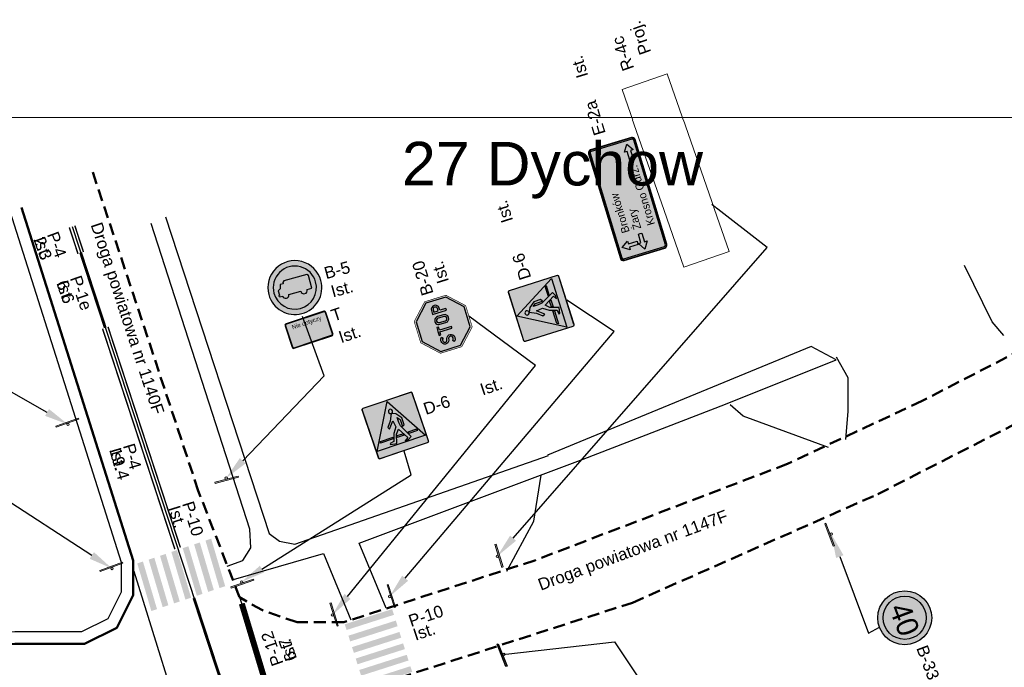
# Model space of a CAD drawing. Header units: millimetres. Extents: x -32728 to 3439, y -21222 to 1675.
# Tile 32 of 49: x 2287 to 2369, y 1308 to 1362. Entities that reach past the tile are written whole.
import ezdxf
from ezdxf import colors
from ezdxf.entities.mleader import LeaderData, LeaderLine
from ezdxf.enums import TextEntityAlignment as Align
from ezdxf.math import Vec2, Vec3

# ---------------------------------------------------------------- set-up
doc = ezdxf.new("R2010")
doc.units = ezdxf.units.MM
for name, pattern in [('2', [1.5, 1, -0.5]), ('P-12', [1, 1, 0]), ('P-1E', [2, 0, -1, 1])]:
    doc.linetypes.add(name, pattern=pattern)
doc.layers.add('0  podklady', color=250, linetype='Continuous', lineweight=5, plot=False)
doc.layers.add('0 pomoc', color=61, linetype='Continuous', lineweight=30, plot=False)
for name, color, linetype, lineweight in [('10 znaki pionowe istniejące', 251, 'Continuous', 15), ('10 znaki pionowe projektowane', 1, 'Continuous', 15), ('10 znaki poziome istniejące', 251, 'Continuous', 15), ('2 droga', 250, 'Continuous', 50)]:
    doc.layers.add(name, color=color, linetype=linetype, lineweight=lineweight)
doc.layers.add('2 krawedz jezdni', color=7, linetype='2', lineweight=50, true_color=0x000000)
doc.layers.add('4 wymiary', color=7, linetype='Continuous', lineweight=15, true_color=0x000000)
for name, color, linetype, true_color in [('ZWTraffic_Color_255_255_255', 7, 'Continuous', 0xffffff), ('ZWTraffic_Grey_0_0_0', 7, 'Continuous', 0x000000), ('ZWTraffic_Grey_0_148_66', 7, 'Continuous', 0x5e5e5e), ('ZWTraffic_Grey_1', 7, 'Continuous', 0x4c4c4c), ('ZWTraffic_Grey_255_255_255', 7, 'Continuous', 0xffffff), ('ZWTraffic_Grey_5', 7, 'Continuous', 0x1d1d1d), ('ZWTraffic_Grey_7', 7, 'Continuous', 0x000000)]:
    doc.layers.add(name, color=color, linetype=linetype, true_color=true_color)
doc.styles.add('Drogowy', font='Drogowa.ttf')
doc.styles.add('plan', font='arial.ttf', dxfattribs={"height": 1})
doc.styles.get("Standard").update_dxf_attribs({"font": 'arial.ttf'})
picture_1 = doc.add_image_def('image27.png', size_in_pixel=(1893, 896))
picture_2 = doc.add_image_def('image104.png', size_in_pixel=(2967, 756))

# ---------------------------------------------------------------- blocks, each defined once
blk = doc.blocks.new('P_Opis_Poziome')
for tag, p in [('SYMBOL', (0, 0)), ('DŁUGOŚĆ', (0, -1.2)), ('STAN', (0, -2.4))]:
    blk.add_attdef(tag, p, '', height=1)
at = {"flags": 1}
for tag, p in [('Powierzchnia', (0, -3.6)), ('Powierzchnia_na_mb', (0, -4.8))]:
    blk.add_attdef(tag, p, '', height=1, dxfattribs=at)
blk = doc.blocks.new('Słupek')
h = blk.add_hatch(color=256)
h.paths.add_polyline_path([(-50, -5), (0, -5), (50, -5), (50, -10), (-50, -10)])
h.paths.add_polyline_path([(5, 0, 1), (-5, 0, 1)])
at = {"color": 7}
blk.add_lwpolyline([(-50, -5), (50, -5), (50, -10), (-50, -10)], close=True, dxfattribs=at)
blk.add_circle((0, 0), 5, dxfattribs=at)
blk = doc.blocks.new('P_Opis_Pionowe')
for tag, p in [('Symbol', (0, 0)), ('Stan', (5, 0))]:
    blk.add_attdef(tag, p, '', height=1)
at = {"flags": 1}
for tag, p in [('Wielkość', (0, -1.2)), ('Odblaskowość', (0, -2.4)), ('Aktywny', (0, -3.6)), ('Ilość', (0, -4.8)), ('Dodatkowe', (0, -6)), ('Kilometraż', (0, -7.2)), ('NrDrogi', (0, -8.4))]:
    blk.add_attdef(tag, p, '', height=1, dxfattribs=at)
blk = doc.blocks.new('D-6_')
at = {"layer": 'ZWTraffic_Grey_0_0_0'}
h = blk.add_hatch(color=256, dxfattribs=at)
h.dxf.hatch_style = 1
h.paths.add_polyline_path([(-175, 195), (-175, 177), (-74, 158), (-27, 306), (31, 373), (133, 194), (73, 157), (135, 157), (195, 192), (79, 414), (72, 481), (72, 565), (108, 517), (108, 393), (144, 414), (144, 535), (72, 628), (0, 661), (-54, 547), (-128, 461), (-111, 424), (-14, 535), (0, 427), (-67, 333), (-110, 204)])
h.paths.add_polyline_path([(-331, 252), (-317, 279), (-97, 279), (-106, 252)])
h.paths.add_polyline_path([(36, 697, 2.414214), (0, 661, 0.414214)])
h.paths.add_polyline_path([(162, 279), (176, 252), (331, 252), (317, 279)])
h.paths.add_polyline_path([(-33, 252), (-24, 279), (72, 279), (88, 252)])
at = {"layer": 'ZWTraffic_Grey_255_255_255'}
h = blk.add_hatch(color=256, dxfattribs=at)
h.dxf.hatch_style = 1
h.paths.add_polyline_path([(-450, 30, 0.414214), (-420, 0), (0, 0), (420, 0, 0.414214), (450, 30), (450, 870, 0.414214), (420, 900), (-420, 900, 0.414214), (-450, 870)])
h.paths.add_polyline_path([(-441, 30, 0.414214), (-420, 9), (420, 9, 0.414214), (441, 30), (441, 870, 0.414214), (420, 891), (-420, 891, 0.414214), (-441, 870)], flags=16)
h.paths.add_polyline_path([(-390, 240), (-390, 795), (-240, 795), (-240, 613), (90, 613), (90, 878), (293, 878), (293, 22), (90, 22), (90, 422), (-240, 422), (-240, 240)], flags=0)
h.paths.add_polyline_path([(-382, 248), (-382, 788), (-247, 788), (-247, 613), (-247, 248)], flags=0)
h = blk.add_hatch(color=256, dxfattribs=at)
h.dxf.hatch_style = 1
h.paths.add_polyline_path([(-426, 135), (0, 876), (426, 135)])
at = {"layer": 'ZWTraffic_Grey_5'}
h = blk.add_hatch(color=256, dxfattribs=at)
h.dxf.hatch_style = 1
h.paths.add_polyline_path([(-420, 9), (420, 9, 0.414214), (441, 30), (441, 870, 0.414214), (420, 891), (-420, 891, 0.414214), (-441, 870), (-441, 30, 0.414214)])
at = {"layer": 'ZWTraffic_Grey_0_0_0'}
for points in [[(-175, 195), (-175, 177), (-74, 158), (-27, 306), (31, 373), (133, 194), (73, 157), (135, 157), (195, 192), (79, 414), (72, 481), (72, 565), (108, 517), (108, 393), (144, 414), (144, 535), (72, 628), (0, 661), (-54, 547), (-128, 461), (-111, 424), (-14, 535), (0, 427), (-67, 333), (-110, 204)], [(-331, 252), (-317, 279), (-97, 279), (-106, 252)], [(-33, 252), (-24, 279), (72, 279), (88, 252)], [(162, 279), (176, 252), (331, 252), (317, 279)]]:
    blk.add_lwpolyline(points, close=True, dxfattribs=at)
blk.add_lwpolyline([(36, 697, 2.414214), (0, 661, 0.414214)], format="xyb", close=True, dxfattribs=at)
at = {"layer": 'ZWTraffic_Grey_255_255_255'}
blk.add_lwpolyline([(-420, 9), (420, 9, 0.414214), (441, 30), (441, 870, 0.414214), (420, 891), (-420, 891, 0.414214), (-441, 870), (-441, 30, 0.414214), (-420, 9)], format="xyb", close=True, dxfattribs=at)
blk.add_lwpolyline([(-426, 135), (0, 876), (426, 135)], close=True, dxfattribs=at)
at = {"layer": 'ZWTraffic_Grey_5', "const_width": 5}
blk.add_lwpolyline([(-420, 0), (420, 0, 0.414214), (450, 30), (450, 870, 0.414214), (420, 900), (-420, 900, 0.414214), (-450, 870), (-450, 30, 0.414214)], format="xyb", close=True, dxfattribs=at)
blk = doc.blocks.new('B-20_')
at = {"layer": 'ZWTraffic_Grey_1'}
h = blk.add_hatch(color=256, dxfattribs=at)
h.paths.add_polyline_path([(-420, 276), (-420, 624), (-174, 870), (174, 870), (420, 624), (420, 276), (174, 30), (-174, 30)])
h.paths.add_polyline_path([(210, 330), (240, 330), (240, 435), (278, 435, 1), (278, 570), (210, 570)], flags=16)
h.paths.add_polyline_path([(240, 465), (278, 465, 1), (278, 540), (240, 540)], flags=0)
h.paths.add_polyline_path([(-158, 540), (-105, 540), (-105, 330), (-90, 330), (-75, 330), (-75, 540), (-22, 540), (-22, 570), (-90, 570), (-158, 570)], flags=16)
h.paths.add_polyline_path([(-331, 360), (-306, 377, 0.250492), (-275, 360), (-263, 360, 0.875009), (-253, 434, 0.021704), (-256, 434), (-274, 439), (-280, 440, -0.875009), (-263, 568), (-251, 568, -0.250765), (-197, 539), (-222, 522, 0.250765), (-251, 538), (-263, 538, 0.875009), (-272, 469), (-245, 463, -0.875009), (-263, 330), (-275, 330, -0.250492)], flags=16)
h.paths.add_polyline_path([(15, 398), (15, 503, -1), (150, 503), (150, 398, -1)], flags=16)
h.paths.add_polyline_path([(45, 398), (45, 503, -1), (120, 503), (120, 398, -1)], flags=0)
at = {"layer": 'ZWTraffic_Grey_255_255_255'}
h = blk.add_hatch(color=256, dxfattribs=at)
h.dxf.hatch_style = 1
h.paths.add_polyline_path([(-450, 264), (-450, 636), (-186, 900), (186, 900), (450, 636), (450, 264), (186, 0), (-186, 0)])
h.paths.add_polyline_path([(-420, 276), (-420, 624), (-174, 870), (174, 870), (420, 624), (420, 276), (174, 30), (-174, 30)], flags=16)
h.paths.add_polyline_path([(-158, 540), (-105, 540), (-105, 330), (-90, 330), (-75, 330), (-75, 540), (-22, 540), (-22, 570), (-90, 570), (-158, 570)], flags=0)
h.paths.add_polyline_path([(15, 398), (15, 503, -1), (150, 503), (150, 398, -1)], flags=0)
h.paths.add_polyline_path([(45, 398), (45, 503, -1), (120, 503), (120, 398, -1)], flags=0)
h.paths.add_polyline_path([(210, 330), (240, 330), (240, 435), (278, 435, 1), (278, 570), (210, 570)], flags=0)
h.paths.add_polyline_path([(240, 465), (278, 465, 1), (278, 540), (240, 540)], flags=0)
h.paths.add_polyline_path([(-331, 360), (-306, 377, 0.250492), (-275, 360), (-263, 360, 0.875009), (-253, 434, 0.021704), (-256, 434), (-274, 439), (-280, 440, -0.875009), (-263, 568), (-251, 568, -0.250765), (-197, 539), (-222, 522, 0.250765), (-251, 538), (-263, 538, 0.875009), (-272, 469), (-245, 463, -0.875009), (-263, 330), (-275, 330, -0.250492)], flags=0)
h = blk.add_hatch(color=256, dxfattribs=at)
h.dxf.hatch_style = 1
h.paths.add_polyline_path([(-331, 360), (-306, 377, 0.250492), (-275, 360), (-263, 360, 0.875009), (-253, 434, 0.021704), (-256, 434), (-274, 439), (-280, 440, -0.875009), (-263, 568), (-251, 568, -0.250765), (-197, 539), (-222, 522, 0.250765), (-251, 538), (-263, 538, 0.875009), (-272, 469), (-245, 463, -0.875009), (-263, 330), (-275, 330, -0.250492)])
h.paths.add_polyline_path([(-158, 540), (-105, 540), (-105, 330), (-90, 330), (-75, 330), (-75, 540), (-22, 540), (-22, 570), (-90, 570), (-158, 570)])
h.paths.add_polyline_path([(15, 398), (15, 503, -1), (150, 503), (150, 398, -1)])
h.paths.add_polyline_path([(45, 398), (45, 503, -1), (120, 503), (120, 398, -1)], flags=16)
h.paths.add_polyline_path([(210, 330), (240, 330), (240, 435), (278, 435, 1), (278, 570), (210, 570)])
h.paths.add_polyline_path([(240, 465), (278, 465, 1), (278, 540), (240, 540)], flags=16)
at = {"layer": 'ZWTraffic_Grey_1', "const_width": 10}
blk.add_lwpolyline([(-450, 636), (-450, 264), (-186, 0), (186, 0), (450, 264), (450, 636), (186, 900), (-186, 900)], close=True, dxfattribs=at)
at = {"layer": 'ZWTraffic_Grey_255_255_255'}
for points in [[(-420, 624), (-420, 276), (-174, 30), (174, 30), (420, 276), (420, 624), (174, 870), (-174, 870)], [(-158, 570), (-158, 540), (-105, 540), (-105, 330), (-90, 330), (-75, 330), (-75, 540), (-22, 540), (-22, 570), (-90, 570)]]:
    blk.add_lwpolyline(points, close=True, dxfattribs=at)
for points in [[(-331, 360), (-306, 377, 0.250492), (-275, 360), (-263, 360, 0.875009), (-253, 434, 0.021704), (-256, 434), (-274, 439), (-280, 440, -0.875009), (-263, 568), (-251, 568, -0.250765), (-197, 539), (-222, 522, 0.250765), (-251, 538), (-263, 538, 0.875009), (-272, 469), (-245, 463, -0.875009), (-263, 330), (-275, 330, -0.250492)], [(15, 398, 1), (150, 398), (150, 503, 1), (15, 503)], [(45, 503), (45, 398, 1), (120, 398), (120, 503, 1)], [(210, 570), (210, 330), (240, 330), (240, 435), (278, 435, 1), (278, 570)], [(240, 540), (240, 465), (278, 465, 1), (278, 540)]]:
    blk.add_lwpolyline(points, format="xyb", close=True, dxfattribs=at)
blk = doc.blocks.new('EArrow_')
at = {"true_color": 0x6d6d6d}
blk.add_hatch(color=251, dxfattribs=at).paths.add_polyline_path([(-0.5, 0), (-0.5, 0.111), (0.056, 0.111), (0.056, 0.278), (0.5, 0), (0.056, -0.278), (0.056, -0.111), (-0.5, -0.111)])
at = {"color": 18, "true_color": 0x060606}
blk.add_lwpolyline([(-0.5, 0), (-0.5, 0.111), (0.056, 0.111), (0.056, 0.278), (0.5, 0), (0.056, -0.278), (0.056, -0.111), (-0.5, -0.111)], close=True, dxfattribs=at)
blk = doc.blocks.new('E_84415_')
at = {"layer": 'ZWTraffic_Grey_0_148_66'}
h = blk.add_hatch(color=256, dxfattribs=at)
edge = h.paths.add_edge_path()
edge.add_line((-912.554, 0), (912.554, 0))
edge.add_arc((912.553, 50.001), 50.001, 270.0013265, 359.9986735)
edge.add_line((962.554, 50), (962.554, 760))
edge.add_arc((912.553, 759.999), 50.001, 0.0013265, 89.9986735)
edge.add_line((912.554, 810), (-912.554, 810))
edge.add_arc((-912.553, 759.999), 50.001, 90.0013265, 179.9986735)
edge.add_line((-962.554, 760), (-962.554, 50))
edge.add_arc((-912.553, 50.001), 50.001, 180.0013265, 269.9986735)
edge = h.paths.add_edge_path(flags=0)
edge.add_line((-912.554, 5), (912.554, 5))
edge.add_arc((912.553, 50.001), 45.001, 270.0013265, 359.9986735)
edge.add_line((957.554, 50), (957.554, 760))
edge.add_arc((912.553, 759.999), 45.001, 0.0013265, 89.9986735)
edge.add_line((912.554, 805), (-912.554, 805))
edge.add_arc((-912.553, 759.999), 45.001, 90.0013265, 179.9986735)
edge.add_line((-957.554, 760), (-957.554, 50))
edge.add_arc((-912.553, 50.001), 45.001, 180.0013265, 269.9986735)
h = blk.add_hatch(color=256, dxfattribs=at)
edge = h.paths.add_edge_path()
edge.add_line((-912.554, 25), (912.554, 25))
edge.add_arc((912.553, 50.001), 25.001, 270.0013265, 359.9986735)
edge.add_line((937.554, 50), (937.554, 760))
edge.add_arc((912.553, 759.999), 25.001, 0.0013265, 89.9986735)
edge.add_line((912.554, 785), (-912.554, 785))
edge.add_arc((-912.553, 759.999), 25.001, 90.0013265, 179.9986735)
edge.add_line((-937.554, 760), (-937.554, 50))
edge.add_arc((-912.553, 50.001), 25.001, 180.0013265, 269.9986735)
at = {"layer": 'ZWTraffic_Grey_255_255_255'}
h = blk.add_hatch(color=256, dxfattribs=at)
edge = h.paths.add_edge_path()
edge.add_line((-912.554, 5), (912.554, 5))
edge.add_arc((912.553, 50.001), 45.001, 270.0013265, 359.9986735)
edge.add_line((957.554, 50), (957.554, 760))
edge.add_arc((912.553, 759.999), 45.001, 0.0013265, 89.9986735)
edge.add_line((912.554, 805), (-912.554, 805))
edge.add_arc((-912.553, 759.999), 45.001, 90.0013265, 179.9986735)
edge.add_line((-957.554, 760), (-957.554, 50))
edge.add_arc((-912.553, 50.001), 45.001, 180.0013265, 269.9986735)
edge = h.paths.add_edge_path(flags=0)
edge.add_line((-912.554, 25), (912.554, 25))
edge.add_arc((912.553, 50.001), 25.001, 270.0013265, 359.9986735)
edge.add_line((937.554, 50), (937.554, 760))
edge.add_arc((912.553, 759.999), 25.001, 0.0013265, 89.9986735)
edge.add_line((912.554, 785), (-912.554, 785))
edge.add_arc((-912.553, 759.999), 25.001, 90.0013265, 179.9986735)
edge.add_line((-937.554, 760), (-937.554, 50))
edge.add_arc((-912.553, 50.001), 25.001, 180.0013265, 269.9986735)
at = {"layer": 'ZWTraffic_Grey_0_148_66'}
blk.add_lwpolyline([(-912.554, 0), (912.554, 0, 0.4142), (962.554, 50), (962.554, 760, 0.4142), (912.554, 810), (-912.554, 810, 0.4142), (-962.554, 760), (-962.554, 50, 0.4142)], format="xyb", close=True, dxfattribs=at)
at = {"layer": 'ZWTraffic_Grey_255_255_255'}
for points in [[(-912.554, 5), (912.554, 5, 0.4142), (957.554, 50), (957.554, 760, 0.4142), (912.554, 805), (-912.554, 805, 0.4142), (-957.554, 760), (-957.554, 50, 0.4142)], [(-912.554, 25), (912.554, 25, 0.4142), (937.554, 50), (937.554, 760, 0.4142), (912.554, 785), (-912.554, 785, 0.4142), (-937.554, 760), (-937.554, 50, 0.4142)]]:
    blk.add_lwpolyline(points, format="xyb", close=True, dxfattribs=at)
at = {"layer": 'ZWTraffic_Color_255_255_255', "xscale": 270, "yscale": 270, "zscale": 270}
for p, rotation in [((-747.554, 595), 90), ((-747.554, 375), 180)]:
    blk.add_blockref('EArrow_', p, dxfattribs=dict(at, rotation=rotation))
blk.add_blockref('EArrow_', (747.554, 155), dxfattribs=at)
at = {"layer": 'ZWTraffic_Grey_255_255_255', "char_height": 132, "attachment_point": 4, "style": 'Drogowy'}
for s, insert in [('{\\fDROGOWA;Bronków}', (-532.554, 595)), ('{\\fDROGOWA;Żary}', (-532.554, 375)), ('{\\fDROGOWA;Krosno Odrz.}', (-532.554, 155))]:
    blk.add_mtext(s, dxfattribs=dict(at, insert=insert))
blk = doc.blocks.new('B-5_')
at = {"layer": 'ZWTraffic_Grey_0_0_0'}
h = blk.add_hatch(color=256, dxfattribs=at)
h.dxf.hatch_style = 1
h.paths.add_polyline_path([(-292, 444), (-292, 433), (-281, 433), (-281, 416), (-231, 416, 1), (-129, 416), (79, 416, 1), (191, 416), (270, 416), (270, 635), (248, 658), (-146, 658), (-169, 635), (-169, 612), (-226, 612), (-241, 545), (-281, 522), (-281, 444)])
h.paths.add_polyline_path([(-226, 545), (-219, 579), (-169, 579), (-169, 545)], flags=16)
at = {"layer": 'ZWTraffic_Grey_1'}
h = blk.add_hatch(color=256, dxfattribs=at)
h.dxf.hatch_style = 1
h.paths.add_polyline_path([(-450, 500, 1), (450, 500, 1)])
h.paths.add_polyline_path([(-360, 500, 1), (360, 500, 1)], flags=16)
h.paths.add_polyline_path([(-292, 433), (-292, 444), (-281, 444), (-281, 522), (-241, 545), (-226, 612), (-169, 612), (-169, 635), (-146, 658), (248, 658), (270, 635), (270, 416), (191, 416, -1), (79, 416), (-129, 416, -1), (-231, 416), (-281, 416), (-281, 433)], flags=0)
h.paths.add_polyline_path([(-226, 545), (-219, 579), (-169, 579), (-169, 545)], flags=0)
at = {"layer": 'ZWTraffic_Grey_255_255_255'}
h = blk.add_hatch(color=256, dxfattribs=at)
h.paths.add_polyline_path([(-360, 500, 1), (360, 500, 1)])
h.paths.add_polyline_path([(-292, 433), (-292, 444), (-281, 444), (-281, 522), (-241, 545), (-226, 612), (-169, 612), (-169, 635), (-146, 658), (248, 658), (270, 635), (270, 416), (191, 416, -1), (79, 416), (-129, 416, -1), (-231, 416), (-281, 416), (-281, 433)], flags=16)
h.paths.add_polyline_path([(-226, 545), (-219, 579), (-169, 579), (-169, 545)], flags=0)
at = {"layer": 'ZWTraffic_Grey_1'}
blk.add_lwpolyline([(450, 500, 1), (-450, 500, 1)], format="xyb", close=True, dxfattribs=at)
at = {"layer": 'ZWTraffic_Grey_255_255_255'}
for points in [[(360, 500, 1), (-360, 500, 1)], [(-292, 444), (-292, 433), (-281, 433), (-281, 416), (-231, 416, 1), (-129, 416), (79, 416, 1), (191, 416), (270, 416), (270, 635), (248, 658), (-146, 658), (-169, 635), (-169, 612), (-226, 612), (-241, 545), (-281, 522), (-281, 444)]]:
    blk.add_lwpolyline(points, format="xyb", close=True, dxfattribs=at)
blk = doc.blocks.new('T-22_')
at = {"layer": 'ZWTraffic_Grey_0_0_0'}
h = blk.add_hatch(color=256, dxfattribs=at)
h.dxf.hatch_style = 1
h.paths.add_polyline_path([(-360, 402), (-360, 30, 0.414214), (-330, 0), (330, 0, 0.414214), (360, 30), (360, 402, 0.414214), (330, 432), (-330, 432, 0.414214)])
h.paths.add_polyline_path([(-350, 402), (-350, 30, 0.414214), (-330, 10), (330, 10, 0.414214), (350, 30), (350, 402, 0.414214), (330, 422), (-330, 422, 0.414214)], flags=16)
h.paths.add_polyline_path([(-97, 172, 25.961443), (-87, 169), (-83, 183), (-3, 114, 1.108236), (36, 100), (43, 100, 3.319279), (80, 166), (54, 207), (60, 227), (85, 227), (85, 248), (21, 248, 0.720759), (18, 238), (49, 228), (46, 216), (-74, 216), (-66, 243, -0.334045), (-60, 248), (-42, 248), (-42, 258), (-60, 258, 0.334045), (-76, 246)], flags=0)
h.paths.add_polyline_path([(-114, 115, 3.731696), (-104, 112), (-90, 159, -21.954406), (-100, 162)], flags=0)
h.paths.add_polyline_path([(53, 100, 3.23686), (85, 157), (111, 115, -1.763174), (102, 100)], flags=0)
h.paths.add_polyline_path([(-80, 194), (4, 122, -0.167013), (17, 126), (42, 205), (-77, 205)], flags=0)
h.paths.add_polyline_path([(27, 123, -0.191903), (36, 110), (43, 110, -0.219028), (71, 160), (50, 194)], flags=0)
h.paths.add_polyline_path([(53, 110, -0.211684), (76, 151), (102, 110)], flags=0)
h.paths.add_polyline_path([(-260, 403), (-260, 265), (249, 265), (249, 403)], flags=8)
at = {"layer": 'ZWTraffic_Grey_255_255_255'}
blk.add_hatch(color=256, dxfattribs=at).paths.add_polyline_path([(-350, 30), (-350, 402, -0.414214), (-330, 422), (330, 422, -0.414214), (350, 402), (350, 30, -0.414214), (330, 10), (-330, 10, -0.414214)])
at = {"layer": 'ZWTraffic_Grey_0_0_0'}
blk.add_lwpolyline([(-330, 0), (330, 0, 0.414214), (360, 30), (360, 402, 0.414214), (330, 432), (-330, 432, 0.414214), (-360, 402), (-360, 30, 0.414214)], format="xyb", close=True, dxfattribs=at)
at = {"layer": 'ZWTraffic_Grey_255_255_255'}
blk.add_lwpolyline([(-330, 10), (330, 10, 0.414214), (350, 30), (350, 402, 0.414214), (330, 422), (-330, 422, 0.414214), (-350, 402), (-350, 30, 0.414214), (-330, 10)], format="xyb", close=True, dxfattribs=at)
at = {"layer": 'ZWTraffic_Grey_0_0_0', "style": 'Drogowy'}
blk.add_attdef('Nie dotyczy', text='', height=72, rotation=360, dxfattribs=at).set_placement((0, 344), align=Align.MIDDLE_CENTER)
blk = doc.blocks.new('B-33_')
at = {"layer": 'ZWTraffic_Grey_1', "linetype": 'Continuous'}
h = blk.add_hatch(color=256, dxfattribs=at)
h.dxf.hatch_style = 1
h.paths.add_polyline_path([(450, 450, 1), (-450, 450, 1)])
h.paths.add_polyline_path([(360, 450, 1), (-360, 450, 1)], flags=16)
h.paths.add_polyline_path([(-315, 484, 1), (-315, 416), (315, 416, 1), (315, 484)], flags=0)
at = {"layer": 'ZWTraffic_Grey_255_255_255', "linetype": 'Continuous'}
blk.add_hatch(color=256, dxfattribs=at).paths.add_polyline_path([(360, 450, 1), (-360, 450, 1)])
at = {"layer": 'ZWTraffic_Grey_1', "linetype": 'Continuous'}
blk.add_circle((0, 450), 450, dxfattribs=at)
at = {"layer": 'ZWTraffic_Grey_7', "linetype": 'Continuous'}
blk.add_circle((0, 450), 360, dxfattribs=at)
at = {"layer": 'ZWTraffic_Grey_0_0_0', "linetype": 'Continuous', "style": 'Drogowy'}
blk.add_attdef('50', text='', height=360, dxfattribs=at).set_placement((24, 438), align=Align.MIDDLE)

msp = doc.modelspace()

# ---------------------------------------------------------------- hatches: boundary and pattern name
at = {"layer": '10 znaki poziome istniejące'}
h = msp.add_hatch(color=256, dxfattribs=at)
h.paths.add_polyline_path([(2296.688, 1316.942), (2297.862, 1312.971), (2298.336, 1313.13), (2297.162, 1317.101)])
h.paths.add_polyline_path([(2297.636, 1317.26), (2298.81, 1313.289), (2299.285, 1313.449), (2298.111, 1317.419)])
h.paths.add_polyline_path([(2298.585, 1317.578), (2299.759, 1313.608), (2300.233, 1313.767), (2299.059, 1317.737)])
h.paths.add_polyline_path([(2299.534, 1317.896), (2300.708, 1313.926), (2301.182, 1314.085), (2300.008, 1318.055)])
h.paths.add_polyline_path([(2300.482, 1318.214), (2301.656, 1314.244), (2302.131, 1314.403), (2300.957, 1318.373)])
h.paths.add_polyline_path([(2301.431, 1318.532), (2302.605, 1314.562), (2303.08, 1314.721), (2301.906, 1318.692)])
h.paths.add_polyline_path([(2302.38, 1318.851), (2303.554, 1314.88), (2304.028, 1315.039), (2302.854, 1319.01)])
h = msp.add_hatch(color=256, dxfattribs=at)
h.paths.add_polyline_path([(2315.674, 1306.623), (2319.631, 1307.889), (2319.479, 1308.365), (2315.522, 1307.099)])
h.paths.add_polyline_path([(2315.37, 1307.575), (2319.327, 1308.842), (2319.175, 1309.318), (2315.218, 1308.052)])
h.paths.add_polyline_path([(2315.066, 1308.528), (2319.023, 1309.794), (2318.871, 1310.271), (2314.914, 1309.004)])
h.paths.add_polyline_path([(2314.762, 1309.481), (2318.719, 1310.747), (2318.567, 1311.223), (2314.61, 1309.957)])
h.paths.add_polyline_path([(2314.458, 1310.433), (2318.415, 1311.7), (2318.263, 1312.176), (2314.306, 1310.91)])
h.paths.add_polyline_path([(2314.154, 1311.386), (2318.111, 1312.652), (2317.959, 1313.129), (2314.002, 1311.862)])

# ---------------------------------------------------------------- linework, layer by layer
at = {"layer": '0 pomoc'}
for points in [[(2291.248, 1345.048), (2303.26, 1308.435), (2317.332, 1266.809)], [(2301.251, 1300.807), (2296.44, 1316.26)], [(2310.103, 1298.005), (2305.27, 1314.053)]]:
    msp.add_lwpolyline(points, dxfattribs=at)
at = {"layer": '10 znaki poziome istniejące', "linetype": 'Continuous', "const_width": 0.12, "flags": 128}
for points in [[(2291.476, 1345.123), (2292.198, 1342.921)], [(2291.02, 1344.973), (2291.742, 1342.771)], [(2293.79, 1336.528), (2299.828, 1318.125)], [(2294.246, 1336.678), (2300.284, 1318.274)]]:
    msp.add_lwpolyline(points, dxfattribs=at)
at = {"layer": '10 znaki poziome istniejące', "linetype": 'P-1E', "const_width": 0.24, "flags": 128}
for points in [[(2291.958, 1342.882), (2294.014, 1336.616)], [(2301.414, 1314.06), (2303.26, 1308.435), (2305.746, 1301.079)]]:
    msp.add_lwpolyline(points, dxfattribs=at)
at = {"layer": '10 znaki poziome istniejące', "linetype": 'P-12', "const_width": 0.5, "flags": 128}
msp.add_lwpolyline([(2307.33, 1307.213), (2305.411, 1313.584)], dxfattribs=at)
at = {"layer": '2 droga', "color": 0, "lineweight": 30}
for points in [[(2286.067, 1346.329), (2295.349, 1317.041), (2295.349, 1314.533), (2294.245, 1312.326), (2292.037, 1311.222), (2286.465, 1311.222), (2241.077, 1310.135)], [(2304.193, 1316.706), (2305.501, 1317.192), (2306.177, 1318.247), (2306.071, 1319.787), (2297.855, 1345.306)], [(2299.037, 1345.846), (2307.695, 1319.449), (2308.56, 1318.795), (2309.826, 1318.541), (2331.01, 1325.938)], [(2369.016, 1335.966), (2368.043, 1337.101), (2365.72, 1341.802)], [(2317.455, 1313.208), (2315.192, 1318.644), (2333.896, 1325.647), (2345.783, 1330.239), (2355.022, 1333.913), (2352.915, 1335.048), (2330.925, 1325.971)], [(2355.022, 1334.183), (2355.995, 1332.454), (2355.995, 1329.645), (2355.778, 1327.268)], [(2354.374, 1326.619), (2347.242, 1329.213), (2346.161, 1330.185)], [(2327.521, 1316.299), (2329.79, 1320.46), (2330.384, 1324.296)], [(2304.724, 1315.605), (2312.221, 1317.766), (2314.517, 1312.228)]]:
    msp.add_lwpolyline(points, dxfattribs=at)
at = {"layer": '2 droga', "color": 0}
msp.add_lwpolyline([(2287.02, 1346.631), (2296.349, 1317.196), (2296.349, 1314.297), (2294.99, 1311.58), (2292.273, 1310.222), (2286.477, 1310.222), (2241.101, 1309.135)], dxfattribs=at)
at = {"layer": '2 krawedz jezdni', "color": 0}
msp.add_lwpolyline([(2320.475, 1267.54), (2314.531, 1284.353), (2310.172, 1297.768), (2310.116, 1300.938), (2311.248, 1303.259), (2313.286, 1305.354), (2315.72, 1306.486), (2338.011, 1313.663), (2358.48, 1322.72), (2386.648, 1337.121)], dxfattribs=at)

# ---------------------------------------------------------------- block references
at = {"xscale": 0.02, "yscale": 0.02, "zscale": 0.02, "rotation": 291.6900995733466}
msp.add_blockref('Słupek', (2327.27, 1309.349), dxfattribs=at)
at = {"layer": '10 znaki pionowe istniejące'}
for name, p, xscale, yscale, zscale, rotation in [('B-5_', (2310.486, 1337.539), 0.005, 0.005, 0.005, 15.05647142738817), ('D-6_', (2332.54, 1338.895), 0.005, 0.005, 0.005, 107.6344610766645), ('B-20_', (2324.369, 1337.56), 0.005, 0.005, 0.005, 107.1648887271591), ('D-6_', (2318.947, 1326.32), 0.005, 0.005, 0.005, 18.88608736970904), ('Słupek', (2290.898, 1328.543), 0.02, 0.02, 0.02, 199.7560009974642), ('Słupek', (2304.107, 1324.065), 0.02, 0.02, 0.02, 15.05647142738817), ('Słupek', (2354.607, 1319.388), 0.02, 0.02, 0.02, 290.6235313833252), ('Słupek', (2326.733, 1317.542), 0.02, 0.02, 0.02, 106.8583987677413), ('Słupek', (2294.574, 1316.52), 0.02, 0.02, 0.02, 200.0952311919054), ('Słupek', (2305.402, 1315.402), 0.02, 0.02, 0.02, 18.88608736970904), ('Słupek', (2317.751, 1314.182), 0.02, 0.02, 0.02, 107.6344610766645), ('Słupek', (2312.97, 1312.639), 0.02, 0.02, 0.02, 107.1648887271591)]:
    msp.add_blockref(name, p, dxfattribs=dict(at, xscale=xscale, yscale=yscale, zscale=zscale, rotation=rotation))
ref = msp.add_blockref('P_Opis_Pionowe', (2312.444, 1340.654), dxfattribs=dict(at, rotation=15.05647142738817))
ref.add_attrib('Symbol', 'B-5', (2312.444, 1340.654), dxfattribs={"layer": '0', "height": 1, "rotation": 15.05647})
ref.add_attrib('Stan', 'Ist.', (2313.006, 1339.126), dxfattribs={"layer": '0', "height": 1, "rotation": 15.05647})
ref = msp.add_blockref('P_Opis_Pionowe', (2321.422, 1339.476), dxfattribs=dict(at, rotation=107.1648887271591))
ref.add_attrib('Symbol', 'B-20', (2321.422, 1339.476), dxfattribs={"layer": '0', "height": 1, "rotation": 107.16489})
ref.add_attrib('Stan', 'Ist.', (2322.705, 1340.479), dxfattribs={"layer": '0', "height": 1, "rotation": 107.16489})
for name, p, xscale, yscale, zscale, rotation, values in [('T-22_', (2311.359, 1335.409), 0.005000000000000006, 0.005000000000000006, 0.005000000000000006, 18.3383812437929, {'Nie dotyczy': 'Nie dotyczy'}), ('B-33_', (2358.626, 1311.614), 0.005000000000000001, 0.005000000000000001, 0.005000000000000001, 290.6235313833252, {'50': '40'})]:
    msp.add_blockref(name, p, dxfattribs=dict(at, xscale=xscale, yscale=yscale, zscale=zscale, rotation=rotation)).add_auto_attribs(values)
ref = msp.add_blockref('P_Opis_Pionowe', (2313.069, 1337.113), dxfattribs=dict(at, rotation=18.3383812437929))
ref.add_attrib('Symbol', 'T', (2313.069, 1337.113), dxfattribs={"layer": '0', "height": 1, "rotation": 378.33838})
ref.add_attrib('Stan', 'Ist.', (2313.691, 1335.31), dxfattribs={"layer": '0', "height": 1, "rotation": 378.33838})
for p, rotation, values in [((2320.774, 1329.323), 18.88608736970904, {'Symbol': 'D-6', 'Stan': 'Ist.'}), ((2361.683, 1309.879), 290.6235313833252, {'Symbol': 'B-33', 'Stan': 'Ist.'})]:
    msp.add_blockref('P_Opis_Pionowe', p, dxfattribs=dict(at, rotation=rotation)).add_auto_attribs(values)
at = {"layer": '10 znaki pionowe projektowane'}
ref = msp.add_blockref('P_Opis_Pionowe', (2338.17, 1358.254), dxfattribs=dict(at, rotation=109.5503068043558))
ref.add_attrib('Symbol', 'R-4c', (2338.17, 1358.254), dxfattribs={"layer": '0', "height": 1, "rotation": 9109.55031})
ref.add_attrib('Stan', 'Proj.', (2339.588, 1359.602), dxfattribs={"layer": '0', "height": 1, "rotation": 9109.55031})
at = {"layer": '10 znaki poziome istniejące'}
ref = msp.add_blockref('P_Opis_Poziome', (2289.134, 1344.391), dxfattribs=dict(at, rotation=290.1383913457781))
ref.add_attrib('SYMBOL', 'P-4', (2289.134, 1344.391), dxfattribs={"layer": '0', "height": 1, "rotation": 290.13839})
ref.add_attrib('DŁUGOŚĆ', '2.3', (2288.008, 1343.978), dxfattribs={"layer": '0', "height": 1, "rotation": 290.13839})
ref.add_attrib('STAN', 'Ist.', (2288.008, 1343.978), dxfattribs={"layer": '0', "height": 1, "rotation": 290.13839})
ref = msp.add_blockref('P_Opis_Poziome', (2291.055, 1340.743), dxfattribs=dict(at, rotation=289.0359144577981))
ref.add_attrib('SYMBOL', 'P-1e', (2291.055, 1340.743), dxfattribs={"layer": '0', "height": 1, "rotation": 289.03591})
ref.add_attrib('DŁUGOŚĆ', '6.6', (2289.921, 1340.352), dxfattribs={"layer": '0', "height": 1, "rotation": 289.03591})
ref.add_attrib('STAN', 'Ist.', (2289.921, 1340.352), dxfattribs={"layer": '0', "height": 1, "rotation": 289.03591})
ref = msp.add_blockref('P_Opis_Poziome', (2295.484, 1326.768), dxfattribs=dict(at, rotation=286.526880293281))
ref.add_attrib('SYMBOL', 'P-4', (2295.484, 1326.768), dxfattribs={"layer": '0', "height": 1, "rotation": 646.52688})
ref.add_attrib('DŁUGOŚĆ', '19.4', (2294.334, 1326.426), dxfattribs={"layer": '0', "height": 1, "rotation": 646.52688})
ref.add_attrib('STAN', 'Ist.', (2294.334, 1326.426), dxfattribs={"layer": '0', "height": 1, "rotation": 646.52688})
ref = msp.add_blockref('P_Opis_Poziome', (2300.419, 1321.935), dxfattribs=dict(at, rotation=287.2307907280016))
ref.add_attrib('SYMBOL', 'P-10', (2300.419, 1321.935), dxfattribs={"layer": '0', "height": 1, "rotation": 287.23079})
ref.add_attrib('STAN', 'Ist.', (2299.273, 1321.58), dxfattribs={"layer": '0', "height": 1, "rotation": 287.23079})
ref = msp.add_blockref('P_Opis_Poziome', (2319.528, 1311.631), dxfattribs=dict(at, rotation=18.32339719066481))
ref.add_attrib('SYMBOL', 'P-10', (2319.528, 1311.631), dxfattribs={"layer": '0', "height": 1, "rotation": 18.3234})
ref.add_attrib('STAN', 'Ist.', (2319.905, 1310.492), dxfattribs={"layer": '0', "height": 1, "rotation": 18.3234})
ref = msp.add_blockref('P_Opis_Poziome', (2308.903, 1308.6), dxfattribs=dict(at, rotation=109.2311495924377))
ref.add_attrib('SYMBOL', 'P-12', (2308.903, 1308.6), dxfattribs={"layer": '0', "height": 1, "rotation": 109.23115})
ref.add_attrib('DŁUGOŚĆ', '6.7', (2310.036, 1308.996), dxfattribs={"layer": '0', "height": 1, "rotation": 109.23115})
ref.add_attrib('STAN', 'Ist.', (2310.036, 1308.996), dxfattribs={"layer": '0', "height": 1, "rotation": 109.23115})

# ---------------------------------------------------------------- texts
at = {"layer": '4 wymiary', "char_height": 1, "width": 16.73043, "attachment_point": 1, "style": 'plan'}
for s, insert, rotation in [('Droga powiatowa nr 1140F', (2293.736, 1345.509), 288.20105), ('Droga powiatowa nr 1147F', (2330.012, 1315.594), 20.4242)]:
    msp.add_mtext(s, dxfattribs=dict(at, insert=insert, rotation=rotation))

# ---------------------------------------------------------------- pictures from other files: only their frames are drawn
at = {"layer": '0  podklady'}
image = msp.add_image(picture_1, insert=(2242.462, 1267.94), size_in_units=(182.137, 86.209), dxfattribs=at)
image.dxf.flags = 7

# ---------------------------------------------------------------- leaders
ml = msp.add_multileader_mtext('Standard')
ml.set_content('', color=256)
ml.set_leader_properties()
ml.build(insert=Vec2(0, 0))
ml.multileader.update_dxf_attribs({"has_dogleg": 0, "dogleg_length": 0.36, "arrow_head_size": 0.18})
ctx = ml.context
ctx.base_point, ctx.char_height, ctx.arrow_head_size, ctx.landing_gap_size, ctx.plane_origin, ctx.plane_x_axis, ctx.plane_y_axis = Vec3(2341.928, 1302.302), 0.18, 0.18, 0.09, Vec3(2323.551, 1324.713), Vec3(0.376891, -0.926258), Vec3(0.926258, 0.376891)
notes = []
notes.append((ctx, [(0, (1, 1, 0), (2341.792, 1302.636), (0.376891, -0.926258), 0.36, [(0, [(2327.27, 1309.349), (2336.524, 1310.386)], 256, [])])]))
ctx.mtext.insert, ctx.mtext.text_direction, ctx.mtext.rotation, ctx.mtext.flow_direction = Vec3(2342.045, 1302.253), Vec3(0.376891, -0.926258), 5.098826, 5
at = {"layer": '10 znaki pionowe istniejące'}
ml = msp.add_multileader_mtext('Standard', dxfattribs=at)
ml.set_content('', color=256)
ml.set_leader_properties()
ml.build(insert=Vec2(0, 0))
ml.multileader.update_dxf_attribs({"has_dogleg": 0, "arrow_head_size": 2})
ctx = ml.context
ctx.base_point, ctx.arrow_head_size, ctx.plane_origin = Vec3(2328.54, 1338.895), 2, Vec3(0, 316.759)
ctx.text_align_type = 2
notes.append((ctx, [(0, (1, 1, 0), (2340.54, 1338.895), (-1, 0), 8, [(0, [(2317.751, 1314.182), (2336.484, 1336.302)], 256, [])])]))
ctx.mtext.insert, ctx.mtext.alignment, ctx.mtext.flow_direction = Vec3(2330.54, 1340.895), 3, 5
ml = msp.add_multileader_mtext('Standard', dxfattribs=at)
ml.set_content('', color=256)
ml.set_leader_properties()
ml.build(insert=Vec2(0, 0))
ml.multileader.update_dxf_attribs({"has_dogleg": 0, "arrow_head_size": 2})
ctx = ml.context
ctx.base_point, ctx.arrow_head_size, ctx.plane_origin = Vec3(2306.486, 1337.539), 2, Vec3(0, 316.759)
ctx.text_align_type = 2
notes.append((ctx, [(0, (1, 1, 0), (2318.486, 1337.539), (-1, 0), 8, [(0, [(2304.107, 1324.065), (2312.29, 1332.591)], 256, [])])]))
ctx.mtext.insert, ctx.mtext.alignment, ctx.mtext.flow_direction = Vec3(2308.486, 1339.539), 3, 5
ml = msp.add_multileader_mtext('Standard', dxfattribs=at)
ml.set_content('', color=256)
ml.set_leader_properties()
ml.build(insert=Vec2(0, 0))
ml.multileader.update_dxf_attribs({"has_dogleg": 0, "arrow_head_size": 2})
ctx = ml.context
ctx.base_point, ctx.arrow_head_size, ctx.plane_origin = Vec3(2320.369, 1337.56), 2, Vec3(0, 316.759)
ctx.text_align_type = 2
notes.append((ctx, [(0, (1, 1, 0), (2332.369, 1337.56), (-1, 0), 8, [(0, [(2312.97, 1312.639), (2329.907, 1333.44)], 256, [])])]))
ctx.mtext.insert, ctx.mtext.alignment, ctx.mtext.flow_direction = Vec3(2322.369, 1339.56), 3, 5
ml = msp.add_multileader_mtext('Standard', dxfattribs=at)
ml.set_content('', color=256)
ml.set_leader_properties()
ml.build(insert=Vec2(0, 0))
ml.multileader.update_dxf_attribs({"has_dogleg": 0, "arrow_head_size": 2})
ctx = ml.context
ctx.base_point, ctx.arrow_head_size, ctx.plane_origin = Vec3(2274.949, 1332.128), 2, Vec3(0, 316.759)
ctx.text_align_type = 2
notes.append((ctx, [(0, (1, 1, 0), (2286.949, 1332.128), (-1, 0), 8, [(0, [(2290.898, 1328.543), (2281.194, 1334.083)], 256, [])])]))
ctx.mtext.insert, ctx.mtext.alignment, ctx.mtext.flow_direction = Vec3(2276.949, 1334.128), 3, 5
ml = msp.add_multileader_mtext('Standard', dxfattribs=at)
ml.set_content('', color=256)
ml.set_leader_properties()
ml.build(insert=Vec2(0, 0))
ml.multileader.update_dxf_attribs({"has_dogleg": 0, "arrow_head_size": 2})
ctx = ml.context
ctx.base_point, ctx.arrow_head_size, ctx.plane_origin = Vec3(2314.947, 1326.32), 2, Vec3(0, 316.759)
ctx.text_align_type = 2
notes.append((ctx, [(0, (1, 1, 0), (2326.947, 1326.32), (-1, 0), 8, [(0, [(2305.402, 1315.402), (2319.542, 1324.321)], 256, [])])]))
ctx.mtext.insert, ctx.mtext.alignment, ctx.mtext.flow_direction = Vec3(2316.947, 1328.32), 3, 5
ml = msp.add_multileader_mtext('Standard', dxfattribs=at)
ml.set_content('', color=256)
ml.set_leader_properties()
ml.build(insert=Vec2(0, 0))
ml.multileader.update_dxf_attribs({"has_dogleg": 0, "arrow_head_size": 2})
ctx = ml.context
ctx.base_point, ctx.arrow_head_size, ctx.plane_origin = Vec3(2276.114, 1321.722), 2, Vec3(0, 316.759)
ctx.text_align_type = 2
notes.append((ctx, [(0, (1, 1, 0), (2288.114, 1321.722), (-1, 0), 8, [(0, [(2294.574, 1316.52), (2282.87, 1324.099)], 256, [])])]))
ctx.mtext.insert, ctx.mtext.alignment, ctx.mtext.flow_direction = Vec3(2278.114, 1323.722), 3, 5
ml = msp.add_multileader_mtext('Standard', dxfattribs=at)
ml.set_content('', color=256)
ml.set_leader_properties()
ml.build(insert=Vec2(0, 0))
ml.multileader.update_dxf_attribs({"has_dogleg": 0, "arrow_head_size": 2})
ctx = ml.context
ctx.base_point, ctx.arrow_head_size, ctx.plane_origin = Vec3(2354.626, 1311.614), 2, Vec3(0, 316.759)
ctx.text_align_type = 2
notes.append((ctx, [(0, (1, 1, 0), (2366.626, 1311.614), (-1, 0), 8, [(0, [(2354.607, 1319.388), (2357.709, 1311.133)], 256, [])])]))
ctx.mtext.insert, ctx.mtext.alignment, ctx.mtext.flow_direction = Vec3(2356.626, 1313.614), 3, 5
for ctx, leaders in notes:
    for number, flags, end, landing, length, lines in leaders:
        leader = LeaderData()
        leader.index, (leader.has_last_leader_line, leader.has_dogleg_vector, leader.attachment_direction) = number, flags
        leader.last_leader_point, leader.dogleg_vector, leader.dogleg_length = Vec3(end), Vec3(landing), length
        for number, points, colour, breaks in lines:
            line = LeaderLine()
            line.index, line.vertices, line.color, line.breaks = number, Vec3.list(points), colors.encode_raw_color(colour), breaks
            leader.lines.append(line)
        ctx.leaders.append(leader)

# ---------------------------------------------------------------- next in the draw order: texts
at = {"layer": '0  podklady', "color": 1, "insert": (2318.774, 1352.112), "char_height": 3.636, "width": 51.91881, "attachment_point": 1, "bg_fill": 2}
msp.add_mtext('27 Dychow', dxfattribs=at)

# ---------------------------------------------------------------- next in the draw order: linework, layer by layer
at = {"layer": '2 krawedz jezdni', "color": 0}
msp.add_lwpolyline([(2382.572, 1341.016), (2362.194, 1330.509), (2350.963, 1325.256), (2329.86, 1317.196), (2313.92, 1312.033), (2310.025, 1312.033), (2307.127, 1313.029), (2305.225, 1314.116), (2301.783, 1322.992), (2292.907, 1349.801)], dxfattribs=at)

# ---------------------------------------------------------------- next in the draw order: block references
at = {"layer": '10 znaki pionowe istniejące'}
for p, rotation, values in [((2335.786, 1352.835), 106.8583987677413, {'Symbol': 'E-2a', 'Stan': 'Ist.'}), ((2329.578, 1340.787), 107.6344610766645, {'Symbol': 'D-6', 'Stan': 'Ist.'})]:
    msp.add_blockref('P_Opis_Pionowe', p, dxfattribs=dict(at, rotation=rotation)).add_auto_attribs(values)
at = {"layer": '10 znaki pionowe istniejące', "xscale": 0.005, "yscale": 0.005, "zscale": 0.005, "rotation": 106.8583987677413}
msp.add_blockref('E_84415_', (2339.556, 1347.932), dxfattribs=at)

# ---------------------------------------------------------------- next in the draw order: pictures from other files: only their frames are drawn
at = {"layer": '10 znaki pionowe projektowane'}
image = msp.add_image(picture_2, insert=(2346.077, 1342.974), size_in_units=(15.698, 4), rotation=109.17901, dxfattribs=at)
image.dxf.flags = 7

# ---------------------------------------------------------------- next in the draw order: leaders
at = {"layer": '10 znaki pionowe istniejące'}
ml = msp.add_multileader_mtext('Standard', dxfattribs=at)
ml.set_content('', color=256)
ml.set_leader_properties()
ml.build(insert=Vec2(0, 0))
ml.multileader.update_dxf_attribs({"has_dogleg": 0, "arrow_head_size": 2})
ctx = ml.context
ctx.base_point, ctx.arrow_head_size, ctx.plane_origin = Vec3(2340.63, 1346.877), 2, Vec3(0, 316.759)
ctx.text_align_type = 2
notes = []
notes.append((ctx, [(0, (1, 1, 0), (2352.63, 1346.877), (-1, 0), 8, [(0, [(2326.733, 1317.542), (2349.266, 1343.311)], 256, [])])]))
ctx.mtext.insert, ctx.mtext.alignment, ctx.mtext.flow_direction = Vec3(2342.63, 1348.877), 3, 5
for ctx, leaders in notes:
    for number, flags, end, landing, length, lines in leaders:
        leader = LeaderData()
        leader.index, (leader.has_last_leader_line, leader.has_dogleg_vector, leader.attachment_direction) = number, flags
        leader.last_leader_point, leader.dogleg_vector, leader.dogleg_length = Vec3(end), Vec3(landing), length
        for number, points, colour, breaks in lines:
            line = LeaderLine()
            line.index, line.vertices, line.color, line.breaks = number, Vec3.list(points), colors.encode_raw_color(colour), breaks
            leader.lines.append(line)
        ctx.leaders.append(leader)

doc.saveas('drawing.dxf')
